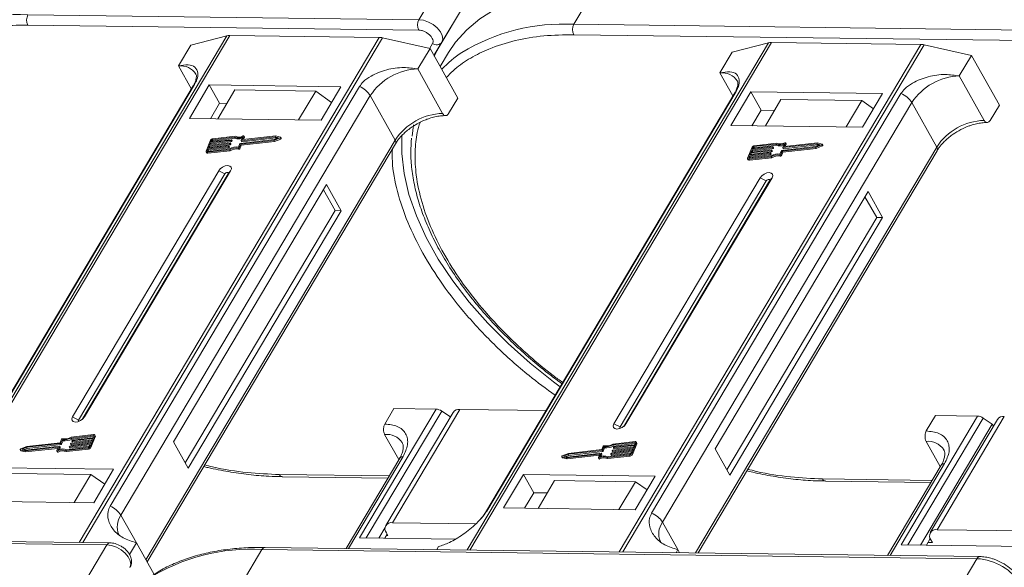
# Model space of a CAD drawing. Header units: millimetres. Extents: x -1177 to 904, y 240 to 1698.
# Tile 48 of 51: x 535 to 632, y 1412 to 1466. Entities that reach past the tile are written whole.
import ezdxf

# ---------------------------------------------------------------- set-up
doc = ezdxf.new("R2010")
doc.units = ezdxf.units.MM

msp = doc.modelspace()

# ---------------------------------------------------------------- linework, layer by layer
at = {"color": 7, "linetype": 'Continuous', "lineweight": 15}
for p, q in [((576.502, 1469.087), (574.392, 1465.538)), ((589.68, 1465.086), (591.791, 1468.635)), ((578.776, 1466.877), (576.39, 1462.865)), ((576.665, 1463.328), (578.776, 1466.877)), ((574.392, 1465.538), (535.859, 1466.034)), ((535.846, 1465.012), (574.378, 1464.516)), ((660.168, 1464.178), (589.68, 1465.086)), ((555.463, 1463.956), (525.907, 1414.262)), ((526.178, 1414.259), (555.756, 1463.989)), ((570.478, 1463.8), (540.9, 1414.069)), ((541.256, 1414.065), (570.812, 1463.759)), ((551.897, 1463.017), (555.463, 1463.956)), ((555.756, 1463.989), (570.478, 1463.8)), ((570.812, 1463.759), (575.491, 1462.713)), ((589.667, 1464.064), (660.155, 1463.157)), ((550.69, 1460.989), (551.897, 1463.017)), ((574.285, 1460.685), (575.491, 1462.713)), ((575.742, 1463.19), (575.463, 1462.72)), ((575.491, 1462.713), (578.23, 1457.824)), ((575.883, 1462.013), (576.665, 1463.328)), ((575.883, 1462.013), (576.39, 1462.865)), ((576.39, 1462.865), (575.911, 1461.964)), ((608.845, 1463.269), (579.138, 1413.321)), ((579.409, 1413.318), (609.138, 1463.302)), ((623.86, 1463.113), (594.131, 1413.128)), ((594.487, 1413.124), (624.194, 1463.072)), ((605.278, 1462.33), (608.845, 1463.269)), ((609.138, 1463.302), (623.86, 1463.113)), ((624.194, 1463.072), (628.873, 1462.026)), ((577.322, 1462.312), (576.495, 1460.921)), ((604.072, 1460.302), (605.278, 1462.33)), ((627.666, 1459.998), (628.873, 1462.026)), ((628.873, 1462.026), (631.612, 1457.137)), ((550.69, 1460.989), (551.965, 1458.714)), ((576.736, 1456.311), (574.285, 1460.685)), ((604.072, 1460.302), (605.347, 1458.027)), ((630.117, 1455.624), (627.666, 1459.998)), ((552.142, 1459.011), (527.565, 1417.689)), ((527.707, 1417.842), (552.284, 1459.164)), ((568.535, 1458.955), (543.958, 1417.633)), ((553.734, 1459.111), (551.774, 1455.815)), ((566.711, 1458.944), (553.734, 1459.111)), ((553.734, 1459.111), (554.743, 1457.309)), ((564.751, 1455.648), (566.711, 1458.944)), ((545.028, 1416.742), (569.605, 1458.063)), ((556.264, 1458.618), (554.576, 1455.779)), ((564.227, 1458.516), (556.264, 1458.618)), ((562.539, 1455.677), (564.227, 1458.516)), ((564.227, 1458.516), (565.787, 1457.391)), ((572.056, 1453.689), (569.605, 1458.063)), ((605.524, 1458.324), (580.947, 1417.002)), ((581.089, 1417.155), (605.666, 1458.477)), ((621.917, 1458.268), (597.34, 1416.946)), ((607.116, 1458.424), (605.156, 1455.128)), ((620.092, 1458.257), (607.116, 1458.424)), ((607.116, 1458.424), (608.125, 1456.622)), ((618.132, 1454.961), (620.092, 1458.257)), ((554.743, 1457.309), (553.839, 1455.789)), ((555.48, 1457.3), (554.743, 1457.309)), ((577.326, 1456.303), (578.23, 1457.824)), ((598.41, 1416.055), (622.987, 1457.376)), ((608.547, 1455.085), (610.085, 1457.67)), ((618.048, 1457.568), (610.085, 1457.67)), ((618.048, 1457.568), (616.51, 1454.982)), ((619.206, 1456.766), (618.048, 1457.568)), ((625.438, 1453.002), (622.987, 1457.376)), ((630.707, 1455.616), (631.612, 1457.137)), ((608.125, 1456.622), (607.22, 1455.102)), ((609.452, 1456.605), (608.125, 1456.622)), ((551.774, 1455.815), (564.751, 1455.648)), ((573.877, 1455.188), (573.72, 1454.061)), ((605.156, 1455.128), (618.132, 1454.961)), ((556.204, 1453.97), (554.04, 1453.725)), ((556.275, 1454.062), (554.076, 1453.813)), ((556.262, 1453.867), (556.204, 1453.97)), ((556.872, 1453.645), (557.012, 1453.987)), ((560.231, 1454.004), (556.891, 1453.626)), ((557.151, 1454.066), (557.019, 1453.746)), ((560.29, 1454.095), (557.038, 1453.727)), ((557.115, 1453.735), (557.208, 1453.963)), ((557.208, 1453.988), (557.151, 1454.091)), ((557.151, 1454.066), (557.208, 1453.963)), ((560.568, 1453.915), (560.231, 1454.004)), ((560.289, 1453.901), (560.231, 1454.004)), ((560.748, 1453.974), (560.29, 1454.095)), ((560.823, 1453.859), (560.765, 1453.962)), ((572.056, 1453.689), (547.479, 1412.367)), ((547.598, 1412.154), (572.087, 1453.327)), ((553.855, 1453.662), (553.419, 1452.601)), ((555.613, 1453.017), (553.603, 1452.79)), ((553.639, 1452.879), (555.649, 1453.106)), ((553.73, 1453.1), (553.639, 1452.879)), ((555.74, 1453.327), (553.73, 1453.1)), ((553.788, 1452.997), (553.73, 1453.1)), ((553.744, 1452.89), (553.788, 1452.997)), ((553.766, 1453.188), (555.776, 1453.415)), ((553.857, 1453.409), (553.766, 1453.188)), ((553.788, 1452.997), (555.798, 1453.224)), ((555.867, 1453.637), (553.857, 1453.409)), ((553.915, 1453.306), (553.857, 1453.409)), ((553.871, 1453.2), (553.915, 1453.306)), ((553.894, 1453.498), (555.903, 1453.725)), ((553.966, 1453.675), (553.894, 1453.498)), ((553.915, 1453.306), (555.925, 1453.534)), ((554.024, 1453.572), (553.966, 1453.675)), ((553.998, 1453.509), (554.024, 1453.572)), ((554.04, 1453.725), (554.098, 1453.622)), ((554.098, 1453.622), (556.262, 1453.867)), ((555.67, 1452.914), (555.613, 1453.017)), ((555.668, 1453.087), (555.65, 1453.043)), ((555.707, 1452.94), (555.65, 1453.043)), ((555.725, 1452.996), (555.668, 1453.099)), ((555.725, 1452.984), (555.668, 1453.087)), ((555.798, 1453.224), (555.74, 1453.327)), ((555.795, 1453.396), (555.777, 1453.352)), ((555.834, 1453.249), (555.777, 1453.352)), ((555.853, 1453.306), (555.795, 1453.409)), ((555.853, 1453.293), (555.795, 1453.396)), ((555.834, 1453.249), (555.853, 1453.293)), ((555.925, 1453.534), (555.867, 1453.637)), ((555.922, 1453.706), (555.904, 1453.662)), ((555.962, 1453.559), (555.904, 1453.662)), ((555.98, 1453.615), (555.922, 1453.718)), ((555.98, 1453.603), (555.922, 1453.706)), ((555.962, 1453.559), (555.98, 1453.603)), ((556.604, 1452.993), (556.745, 1453.335)), ((556.688, 1452.939), (556.828, 1453.281)), ((556.745, 1452.836), (556.886, 1453.178)), ((556.782, 1453.36), (560.122, 1453.738)), ((556.828, 1453.281), (560.108, 1453.652)), ((556.886, 1453.178), (556.828, 1453.281)), ((556.872, 1453.632), (556.93, 1453.529)), ((556.886, 1453.178), (560.166, 1453.549)), ((556.948, 1453.523), (556.891, 1453.626)), ((556.948, 1453.523), (560.289, 1453.901)), ((557.03, 1453.727), (557.019, 1453.746)), ((560.108, 1453.652), (560.715, 1453.893)), ((560.166, 1453.549), (560.108, 1453.652)), ((560.122, 1453.738), (560.568, 1453.915)), ((560.166, 1453.549), (560.773, 1453.79)), ((560.289, 1453.901), (560.435, 1453.862)), ((560.715, 1453.893), (560.773, 1453.79)), ((625.438, 1453.002), (601.665, 1413.032)), ((607.275, 1452.811), (609.285, 1453.038)), ((607.348, 1452.987), (607.275, 1452.811)), ((607.406, 1452.884), (607.348, 1452.987)), ((609.586, 1453.283), (607.422, 1453.038)), ((607.422, 1453.038), (607.479, 1452.935)), ((609.657, 1453.375), (607.458, 1453.126)), ((607.479, 1452.935), (609.644, 1453.18)), ((609.304, 1453.019), (609.286, 1452.975)), ((609.362, 1452.928), (609.304, 1453.031)), ((609.362, 1452.916), (609.304, 1453.019)), ((609.644, 1453.18), (609.586, 1453.283)), ((610.163, 1452.673), (613.504, 1453.051)), ((610.254, 1452.958), (610.394, 1453.299)), ((613.613, 1453.317), (610.272, 1452.939)), ((610.33, 1452.836), (613.671, 1453.214)), ((610.533, 1453.379), (610.401, 1453.059)), ((610.412, 1453.04), (610.401, 1453.059)), ((613.672, 1453.408), (610.42, 1453.04)), ((610.497, 1453.048), (610.59, 1453.276)), ((610.59, 1453.301), (610.533, 1453.403)), ((610.533, 1453.379), (610.59, 1453.276)), ((613.49, 1452.965), (614.097, 1453.206)), ((613.504, 1453.051), (613.95, 1453.228)), ((613.548, 1452.862), (614.154, 1453.103)), ((613.95, 1453.228), (613.613, 1453.317)), ((613.671, 1453.214), (613.613, 1453.317)), ((613.671, 1453.214), (613.817, 1453.175)), ((614.13, 1453.287), (613.672, 1453.408)), ((614.097, 1453.206), (614.154, 1453.103)), ((614.205, 1453.172), (614.147, 1453.275)), ((553.419, 1452.526), (553.477, 1452.423)), ((553.603, 1452.79), (553.53, 1452.613)), ((553.53, 1452.613), (553.551, 1452.575)), ((553.531, 1452.487), (555.73, 1452.736)), ((553.589, 1452.384), (553.531, 1452.487)), ((553.567, 1452.575), (555.732, 1452.82)), ((553.589, 1452.384), (555.788, 1452.633)), ((553.66, 1452.687), (553.603, 1452.79)), ((553.617, 1452.581), (553.66, 1452.687)), ((553.66, 1452.687), (555.67, 1452.914)), ((555.707, 1452.94), (555.725, 1452.984)), ((555.788, 1452.633), (555.73, 1452.736)), ((556.592, 1452.89), (556.65, 1452.787)), ((556.745, 1452.836), (556.688, 1452.939)), ((601.909, 1413.028), (625.469, 1452.64)), ((607.237, 1452.975), (606.801, 1451.914)), ((606.985, 1452.103), (606.912, 1451.926)), ((606.913, 1451.8), (609.112, 1452.048)), ((606.949, 1451.888), (609.114, 1452.133)), ((608.994, 1452.33), (606.985, 1452.103)), ((607.042, 1452), (606.985, 1452.103)), ((607.021, 1452.191), (609.031, 1452.419)), ((607.112, 1452.413), (607.021, 1452.191)), ((607.042, 1452), (609.052, 1452.227)), ((609.122, 1452.64), (607.112, 1452.413)), ((607.169, 1452.31), (607.112, 1452.413)), ((607.126, 1452.203), (607.169, 1452.31)), ((607.148, 1452.501), (609.158, 1452.728)), ((607.239, 1452.722), (607.148, 1452.501)), ((607.169, 1452.31), (609.179, 1452.537)), ((609.249, 1452.949), (607.239, 1452.722)), ((607.297, 1452.619), (607.239, 1452.722)), ((607.253, 1452.513), (607.297, 1452.619)), ((607.297, 1452.619), (609.307, 1452.846)), ((607.38, 1452.822), (607.406, 1452.884)), ((609.052, 1452.227), (608.994, 1452.33)), ((609.049, 1452.4), (609.031, 1452.356)), ((609.089, 1452.253), (609.031, 1452.356)), ((609.107, 1452.297), (609.049, 1452.4)), ((609.107, 1452.309), (609.05, 1452.412)), ((609.089, 1452.253), (609.107, 1452.297)), ((609.17, 1451.946), (609.112, 1452.048)), ((609.179, 1452.537), (609.122, 1452.64)), ((609.177, 1452.709), (609.159, 1452.665)), ((609.216, 1452.562), (609.159, 1452.665)), ((609.234, 1452.619), (609.177, 1452.722)), ((609.234, 1452.606), (609.177, 1452.709)), ((609.216, 1452.562), (609.234, 1452.606)), ((609.307, 1452.846), (609.249, 1452.949)), ((609.343, 1452.872), (609.286, 1452.975)), ((609.343, 1452.872), (609.362, 1452.916)), ((609.974, 1452.203), (610.031, 1452.1)), ((609.986, 1452.306), (610.127, 1452.648)), ((610.07, 1452.252), (610.21, 1452.594)), ((610.127, 1452.149), (610.07, 1452.252)), ((610.127, 1452.149), (610.268, 1452.491)), ((610.21, 1452.594), (613.49, 1452.965)), ((610.268, 1452.491), (610.21, 1452.594)), ((610.254, 1452.945), (610.311, 1452.842)), ((610.268, 1452.491), (613.548, 1452.862)), ((610.33, 1452.836), (610.272, 1452.939)), ((613.548, 1452.862), (613.49, 1452.965)), ((606.801, 1451.839), (606.858, 1451.736)), ((606.912, 1451.926), (606.933, 1451.888)), ((606.97, 1451.697), (606.913, 1451.8)), ((606.97, 1451.697), (609.17, 1451.946)), ((606.999, 1451.894), (607.042, 1452)), ((554.657, 1450.669), (540.242, 1426.434)), ((555.252, 1450.355), (540.837, 1426.119)), ((541.214, 1426.183), (555.588, 1450.351)), ((541.422, 1426.418), (555.836, 1450.654)), ((554.657, 1450.669), (555.252, 1450.355)), ((555.836, 1450.654), (555.588, 1450.351)), ((565.288, 1449.306), (550.21, 1423.955)), ((566.73, 1446.733), (565.288, 1449.306)), ((608.039, 1449.982), (593.624, 1425.746)), ((608.633, 1449.668), (594.219, 1425.432)), ((594.595, 1425.496), (608.969, 1449.664)), ((594.804, 1425.731), (609.218, 1449.967)), ((608.039, 1449.982), (608.633, 1449.668)), ((609.218, 1449.967), (608.969, 1449.664)), ((566.14, 1446.74), (564.986, 1448.799)), ((618.67, 1448.619), (603.592, 1423.268)), ((620.111, 1446.046), (618.67, 1448.619)), ((619.522, 1446.053), (618.368, 1448.112)), ((551.363, 1421.896), (566.14, 1446.74)), ((551.652, 1421.382), (566.73, 1446.733)), ((566.73, 1446.733), (566.14, 1446.74)), ((604.745, 1421.209), (619.522, 1446.053)), ((605.033, 1420.694), (620.111, 1446.046)), ((620.111, 1446.046), (619.522, 1446.053)), ((576.085, 1427.193), (568.546, 1414.518)), ((569.211, 1414.51), (576.642, 1427.002)), ((571.032, 1425.726), (571.937, 1427.247)), ((577.76, 1426.873), (571.126, 1415.719)), ((571.791, 1416.009), (578.426, 1427.163)), ((571.937, 1427.247), (576.085, 1427.193)), ((577.497, 1426.431), (576.642, 1427.002)), ((586.925, 1427.054), (578.426, 1427.163)), ((540.837, 1426.119), (540.242, 1426.434)), ((541.422, 1426.418), (541.269, 1426.232)), ((629.467, 1426.506), (621.928, 1413.831)), ((622.593, 1413.823), (630.023, 1426.315)), ((624.414, 1425.039), (625.319, 1426.56)), ((631.437, 1426.182), (624.803, 1415.028)), ((625.319, 1426.56), (629.467, 1426.506)), ((625.468, 1415.318), (632.102, 1426.472)), ((630.913, 1425.721), (630.023, 1426.315)), ((594.219, 1425.432), (593.624, 1425.746)), ((594.804, 1425.731), (594.65, 1425.544)), ((630.913, 1425.721), (623.826, 1413.807)), ((631.034, 1425.504), (630.913, 1425.721)), ((539.03, 1423.887), (535.75, 1423.516)), ((539.171, 1424.229), (539.03, 1423.887)), ((539.254, 1424.175), (539.114, 1423.833)), ((539.172, 1423.73), (539.312, 1424.072)), ((539.312, 1424.072), (539.254, 1424.175)), ((542.092, 1423.98), (540.082, 1423.753)), ((540.119, 1423.841), (542.129, 1424.068)), ((542.291, 1424.593), (540.127, 1424.348)), ((540.185, 1424.245), (540.127, 1424.348)), ((542.328, 1424.681), (540.129, 1424.433)), ((540.185, 1424.245), (542.3, 1424.484)), ((540.191, 1424.081), (540.209, 1424.125)), ((540.191, 1424.069), (540.249, 1423.966)), ((542.22, 1424.29), (540.21, 1424.062)), ((540.267, 1423.959), (540.21, 1424.062)), ((540.246, 1424.151), (542.256, 1424.378)), ((540.267, 1423.959), (542.172, 1424.175)), ((542.001, 1423.759), (542.092, 1423.98)), ((542.003, 1423.506), (542.439, 1424.567)), ((542.061, 1423.403), (542.497, 1424.465)), ((542.129, 1424.068), (542.22, 1424.29)), ((542.256, 1424.378), (542.329, 1424.555)), ((542.322, 1424.538), (542.291, 1424.593)), ((542.439, 1424.567), (542.497, 1424.465)), ((542.497, 1424.539), (542.44, 1424.642)), ((550.21, 1423.955), (551.652, 1421.382)), ((571.019, 1424.704), (572.413, 1422.216)), ((595.673, 1423.906), (593.509, 1423.661)), ((595.709, 1423.994), (593.51, 1423.746)), ((595.385, 1422.819), (595.821, 1423.88)), ((595.704, 1423.851), (595.673, 1423.906)), ((595.879, 1423.852), (595.821, 1423.955)), ((595.821, 1423.88), (595.879, 1423.777)), ((624.401, 1424.017), (625.795, 1421.529)), ((535.093, 1423.206), (535.151, 1423.103)), ((535.11, 1423.194), (535.569, 1423.074)), ((535.168, 1423.091), (535.11, 1423.194)), ((535.75, 1423.516), (535.144, 1423.275)), ((535.168, 1423.091), (535.626, 1422.971)), ((535.737, 1423.43), (535.291, 1423.253)), ((535.291, 1423.253), (535.627, 1423.165)), ((535.481, 1423.203), (535.794, 1423.327)), ((535.569, 1423.074), (538.821, 1423.441)), ((535.626, 1422.971), (535.569, 1423.074)), ((535.626, 1422.971), (538.801, 1423.33)), ((535.627, 1423.165), (538.968, 1423.542)), ((539.077, 1423.808), (535.737, 1423.43)), ((535.794, 1423.327), (535.737, 1423.43)), ((535.794, 1423.327), (539.135, 1423.705)), ((538.708, 1423.102), (538.839, 1423.422)), ((538.708, 1423.078), (538.766, 1422.975)), ((538.829, 1422.969), (538.771, 1423.071)), ((538.836, 1423.414), (538.821, 1423.441)), ((538.987, 1423.523), (538.846, 1423.182)), ((538.961, 1423.219), (539.044, 1423.42)), ((539.044, 1423.433), (538.987, 1423.536)), ((538.987, 1423.523), (539.044, 1423.42)), ((539.135, 1423.705), (539.077, 1423.808)), ((539.172, 1423.73), (539.114, 1423.833)), ((539.583, 1423.106), (541.782, 1423.355)), ((539.583, 1423.106), (539.641, 1423.003)), ((539.641, 1423.003), (541.84, 1423.252)), ((539.654, 1423.198), (541.819, 1423.443)), ((539.937, 1423.462), (539.955, 1423.506)), ((539.937, 1423.45), (539.994, 1423.347)), ((541.965, 1423.67), (539.955, 1423.443)), ((540.013, 1423.34), (539.955, 1423.443)), ((539.992, 1423.532), (542.001, 1423.759)), ((540.013, 1423.34), (541.918, 1423.556)), ((540.064, 1423.772), (540.082, 1423.816)), ((540.064, 1423.759), (540.121, 1423.656)), ((540.14, 1423.65), (540.082, 1423.753)), ((540.14, 1423.65), (542.045, 1423.865)), ((541.782, 1423.355), (541.84, 1423.252)), ((541.892, 1423.494), (541.965, 1423.67)), ((542.061, 1423.403), (542.003, 1423.506)), ((592.459, 1423.121), (589.118, 1422.743)), ((592.412, 1423.2), (589.132, 1422.829)), ((589.176, 1422.64), (592.517, 1423.018)), ((592.553, 1423.542), (592.412, 1423.2)), ((592.517, 1423.018), (592.459, 1423.121)), ((592.636, 1423.488), (592.496, 1423.146)), ((592.553, 1423.043), (592.496, 1423.146)), ((592.553, 1423.043), (592.694, 1423.385)), ((592.694, 1423.385), (592.636, 1423.488)), ((595.347, 1422.983), (593.337, 1422.756)), ((593.373, 1422.845), (595.383, 1423.072)), ((593.446, 1423.085), (593.464, 1423.129)), ((593.446, 1423.072), (593.503, 1422.969)), ((595.474, 1423.293), (593.464, 1423.066)), ((593.522, 1422.963), (593.464, 1423.066)), ((593.501, 1423.154), (595.51, 1423.381)), ((593.566, 1423.558), (593.509, 1423.661)), ((593.522, 1422.963), (595.427, 1423.178)), ((593.566, 1423.558), (595.681, 1423.797)), ((593.573, 1423.394), (593.591, 1423.438)), ((593.573, 1423.382), (593.63, 1423.279)), ((595.601, 1423.603), (593.591, 1423.375)), ((593.649, 1423.272), (593.591, 1423.375)), ((593.628, 1423.464), (595.638, 1423.691)), ((593.649, 1423.272), (595.554, 1423.488)), ((595.274, 1422.807), (595.347, 1422.983)), ((595.383, 1423.072), (595.474, 1423.293)), ((595.443, 1422.716), (595.879, 1423.777)), ((595.51, 1423.381), (595.601, 1423.603)), ((595.638, 1423.691), (595.71, 1423.868)), ((603.592, 1423.268), (605.033, 1420.694)), ((572.502, 1422.364), (567.215, 1413.475)), ((567.459, 1413.472), (572.834, 1422.51)), ((588.475, 1422.519), (588.533, 1422.416)), ((588.492, 1422.507), (588.95, 1422.386)), ((588.55, 1422.404), (588.492, 1422.507)), ((589.132, 1422.829), (588.526, 1422.588)), ((588.55, 1422.404), (589.008, 1422.284)), ((589.118, 1422.743), (588.672, 1422.566)), ((588.672, 1422.566), (589.009, 1422.477)), ((588.863, 1422.516), (589.176, 1422.64)), ((588.95, 1422.386), (592.203, 1422.754)), ((589.008, 1422.284), (588.95, 1422.386)), ((589.008, 1422.284), (592.183, 1422.643)), ((589.009, 1422.477), (592.35, 1422.855)), ((589.176, 1422.64), (589.118, 1422.743)), ((592.09, 1422.415), (592.221, 1422.735)), ((592.09, 1422.39), (592.147, 1422.288)), ((592.21, 1422.281), (592.153, 1422.384)), ((592.218, 1422.727), (592.203, 1422.754)), ((592.368, 1422.836), (592.228, 1422.494)), ((592.343, 1422.532), (592.426, 1422.733)), ((592.368, 1422.836), (592.426, 1422.733)), ((592.426, 1422.746), (592.369, 1422.849)), ((592.965, 1422.419), (595.164, 1422.668)), ((592.965, 1422.419), (593.023, 1422.316)), ((593.023, 1422.316), (595.222, 1422.565)), ((593.036, 1422.511), (595.201, 1422.756)), ((593.318, 1422.775), (593.336, 1422.819)), ((593.318, 1422.763), (593.376, 1422.66)), ((593.395, 1422.653), (593.337, 1422.756)), ((593.395, 1422.653), (595.3, 1422.869)), ((595.164, 1422.668), (595.222, 1422.565)), ((595.443, 1422.716), (595.385, 1422.819)), ((544.305, 1421.272), (531.328, 1421.439)), ((542.345, 1417.977), (544.305, 1421.272)), ((625.884, 1421.677), (620.596, 1412.788)), ((620.841, 1412.785), (626.216, 1421.823)), ((534.093, 1420.842), (542.056, 1420.739)), ((540.428, 1418.002), (542.056, 1420.739)), ((542.056, 1420.739), (543.424, 1419.792)), ((571.459, 1420.61), (560.644, 1420.75)), ((560.937, 1420.534), (571.334, 1420.4)), ((584.71, 1420.752), (582.75, 1417.457)), ((597.687, 1420.585), (584.71, 1420.752)), ((585.719, 1418.951), (584.71, 1420.752)), ((586.142, 1417.413), (587.77, 1420.151)), ((595.733, 1420.048), (587.77, 1420.151)), ((595.733, 1420.048), (594.105, 1417.311)), ((595.727, 1417.29), (597.687, 1420.585)), ((596.89, 1419.247), (595.733, 1420.048)), ((624.991, 1420.177), (614.177, 1420.316)), ((614.469, 1420.101), (624.866, 1419.967)), ((529.368, 1418.144), (542.345, 1417.977)), ((585.719, 1418.951), (584.815, 1417.43)), ((587.046, 1418.934), (585.719, 1418.951)), ((582.75, 1417.457), (595.727, 1417.29)), ((545.028, 1416.742), (546.541, 1414.04)), ((571.061, 1415.53), (570.445, 1414.494)), ((580.024, 1415.903), (571.791, 1416.009)), ((598.41, 1416.055), (599.923, 1413.353)), ((625.468, 1415.318), (636.085, 1415.182)), ((505.101, 1414.318), (543.633, 1413.822)), ((543.931, 1414.03), (505.398, 1414.526)), ((568.546, 1414.518), (577.965, 1414.397)), ((571.261, 1414.866), (571.034, 1414.486)), ((571.333, 1414.738), (571.185, 1414.74)), ((571.188, 1414.995), (571.333, 1414.738)), ((624.799, 1414.442), (624.416, 1413.799)), ((625.009, 1414.047), (624.865, 1414.304)), ((543.633, 1413.822), (541.522, 1410.273)), ((546.541, 1414.04), (545.857, 1412.889)), ((546.541, 1414.04), (548.293, 1410.913)), ((556.961, 1410.073), (558.922, 1413.37)), ((558.922, 1413.37), (629.409, 1412.463)), ((629.707, 1412.671), (559.219, 1413.578)), ((576.153, 1413.36), (576.329, 1413.657)), ((599.923, 1413.353), (599.747, 1413.056)), ((599.923, 1413.353), (600.092, 1413.052)), ((621.928, 1413.831), (637.227, 1413.634)), ((624.567, 1414.053), (625.009, 1414.047)), ((629.409, 1412.463), (624.283, 1403.844))]:
    msp.add_line(p, q, dxfattribs=at)
at = {"color": 7, "linetype": 'Continuous', "lineweight": 15, "flags": 128}
for points in [[(591.791, 1468.635), (589.542, 1468.574), (587.411, 1468.334), (585.417, 1467.916), (583.575, 1467.323), (581.9, 1466.561), (580.406, 1465.635), (579.105, 1464.553), (578.007, 1463.323), (577.322, 1462.312)], [(576.665, 1463.328), (576.753, 1463.628), (576.699, 1463.981), (576.509, 1464.358), (576.199, 1464.726), (575.795, 1465.053), (575.332, 1465.31), (574.851, 1465.477), (574.392, 1465.538)], [(552.142, 1459.011), (552.201, 1459.09), (552.284, 1459.164)], [(605.524, 1458.324), (605.582, 1458.403), (605.666, 1458.477)], [(557.088, 1454.097), (557.102, 1454.102), (557.117, 1454.104), (557.13, 1454.103), (557.14, 1454.1), (557.148, 1454.094), (557.153, 1454.086), (557.154, 1454.077), (557.151, 1454.066)], [(560.748, 1453.974), (560.759, 1453.969), (560.766, 1453.961), (560.768, 1453.95), (560.765, 1453.938), (560.758, 1453.924), (560.746, 1453.912), (560.731, 1453.901), (560.715, 1453.893)], [(588.321, 1429.4), (587.661, 1429.888), (585.351, 1431.724), (583.185, 1433.653), (581.181, 1435.659), (579.357, 1437.725), (577.728, 1439.834), (576.309, 1441.967), (575.11, 1444.107), (574.142, 1446.234), (573.415, 1448.331), (572.933, 1450.38), (572.701, 1452.364), (572.715, 1454.198)], [(555.649, 1453.106), (555.654, 1453.106), (555.659, 1453.105), (555.663, 1453.104), (555.666, 1453.102), (555.668, 1453.099), (555.669, 1453.095), (555.669, 1453.091), (555.668, 1453.087)], [(555.776, 1453.415), (555.782, 1453.416), (555.786, 1453.415), (555.79, 1453.413), (555.793, 1453.411), (555.795, 1453.408), (555.796, 1453.405), (555.796, 1453.401), (555.795, 1453.396)], [(555.903, 1453.725), (555.909, 1453.725), (555.913, 1453.724), (555.917, 1453.723), (555.92, 1453.721), (555.923, 1453.718), (555.923, 1453.714), (555.923, 1453.71), (555.922, 1453.706)], [(556.891, 1453.626), (556.885, 1453.626), (556.881, 1453.626), (556.877, 1453.628), (556.874, 1453.63), (556.872, 1453.633), (556.871, 1453.637), (556.871, 1453.64), (556.872, 1453.645)], [(557.019, 1453.746), (557.018, 1453.741), (557.018, 1453.737), (557.019, 1453.734), (557.021, 1453.731), (557.024, 1453.729), (557.028, 1453.727), (557.033, 1453.727), (557.038, 1453.727)], [(560.773, 1453.79), (560.789, 1453.798), (560.804, 1453.809), (560.815, 1453.822), (560.823, 1453.835), (560.826, 1453.847), (560.824, 1453.858), (560.823, 1453.859)], [(609.285, 1453.038), (609.291, 1453.038), (609.295, 1453.037), (609.299, 1453.036), (609.302, 1453.034), (609.304, 1453.031), (609.305, 1453.027), (609.305, 1453.023), (609.304, 1453.019)], [(610.401, 1453.059), (610.4, 1453.054), (610.4, 1453.05), (610.401, 1453.047), (610.403, 1453.044), (610.406, 1453.042), (610.41, 1453.04), (610.414, 1453.039), (610.42, 1453.04)], [(610.47, 1453.41), (610.484, 1453.415), (610.498, 1453.417), (610.511, 1453.416), (610.522, 1453.413), (610.53, 1453.407), (610.534, 1453.399), (610.535, 1453.389), (610.533, 1453.379)], [(614.13, 1453.287), (614.141, 1453.282), (614.148, 1453.274), (614.15, 1453.263), (614.147, 1453.25), (614.14, 1453.237), (614.128, 1453.225), (614.113, 1453.214), (614.097, 1453.206)], [(614.154, 1453.103), (614.171, 1453.111), (614.186, 1453.122), (614.197, 1453.134), (614.205, 1453.147), (614.208, 1453.16), (614.206, 1453.171), (614.205, 1453.172)], [(553.531, 1452.487), (553.5, 1452.486), (553.471, 1452.49), (553.448, 1452.499), (553.429, 1452.512), (553.417, 1452.53), (553.411, 1452.551), (553.412, 1452.575), (553.419, 1452.601)], [(553.53, 1452.613), (553.528, 1452.605), (553.527, 1452.597), (553.529, 1452.59), (553.533, 1452.584), (553.54, 1452.579), (553.548, 1452.576), (553.557, 1452.575), (553.567, 1452.575)], [(609.031, 1452.419), (609.036, 1452.419), (609.041, 1452.418), (609.045, 1452.417), (609.048, 1452.415), (609.05, 1452.412), (609.051, 1452.408), (609.051, 1452.404), (609.049, 1452.4)], [(609.158, 1452.728), (609.163, 1452.729), (609.168, 1452.728), (609.172, 1452.726), (609.175, 1452.724), (609.177, 1452.721), (609.178, 1452.718), (609.178, 1452.714), (609.177, 1452.709)], [(610.272, 1452.939), (610.267, 1452.938), (610.262, 1452.939), (610.259, 1452.941), (610.255, 1452.943), (610.253, 1452.946), (610.252, 1452.949), (610.253, 1452.953), (610.254, 1452.958)], [(555.836, 1450.654), (555.907, 1450.849), (555.877, 1451.015), (555.751, 1451.127), (555.548, 1451.169), (555.299, 1451.133), (555.043, 1451.026), (554.817, 1450.863), (554.657, 1450.669)], [(606.913, 1451.8), (606.881, 1451.799), (606.853, 1451.803), (606.83, 1451.812), (606.811, 1451.825), (606.799, 1451.843), (606.793, 1451.864), (606.794, 1451.888), (606.801, 1451.914)], [(606.912, 1451.926), (606.909, 1451.918), (606.909, 1451.91), (606.911, 1451.903), (606.915, 1451.897), (606.921, 1451.892), (606.929, 1451.889), (606.939, 1451.888), (606.949, 1451.888)], [(555.588, 1450.351), (555.608, 1450.406), (555.599, 1450.454), (555.563, 1450.486), (555.506, 1450.497), (555.435, 1450.487), (555.362, 1450.457), (555.297, 1450.41), (555.252, 1450.355)], [(609.218, 1449.967), (609.289, 1450.162), (609.259, 1450.328), (609.133, 1450.44), (608.93, 1450.482), (608.681, 1450.446), (608.425, 1450.339), (608.199, 1450.176), (608.039, 1449.982)], [(608.969, 1449.664), (608.99, 1449.719), (608.981, 1449.767), (608.945, 1449.799), (608.887, 1449.81), (608.816, 1449.8), (608.743, 1449.77), (608.679, 1449.723), (608.633, 1449.668)], [(540.242, 1426.434), (540.172, 1426.239), (540.202, 1426.073), (540.328, 1425.96), (540.53, 1425.919), (540.779, 1425.955), (541.036, 1426.062), (541.262, 1426.225), (541.422, 1426.418)], [(540.837, 1426.119), (540.817, 1426.064), (540.825, 1426.017), (540.861, 1425.985), (540.865, 1425.983)], [(593.624, 1425.746), (593.553, 1425.552), (593.583, 1425.386), (593.709, 1425.273), (593.912, 1425.232), (594.161, 1425.268), (594.418, 1425.375), (594.643, 1425.538), (594.804, 1425.731)], [(594.219, 1425.432), (594.199, 1425.377), (594.207, 1425.329), (594.243, 1425.297), (594.247, 1425.296)], [(540.21, 1424.062), (540.204, 1424.062), (540.2, 1424.063), (540.196, 1424.064), (540.193, 1424.067), (540.191, 1424.069), (540.19, 1424.073), (540.19, 1424.077), (540.191, 1424.081)], [(542.329, 1424.555), (542.331, 1424.563), (542.331, 1424.571), (542.329, 1424.578), (542.325, 1424.584), (542.319, 1424.589), (542.311, 1424.592), (542.302, 1424.593), (542.291, 1424.593)], [(542.328, 1424.681), (542.359, 1424.682), (542.387, 1424.678), (542.411, 1424.669), (542.429, 1424.656), (542.442, 1424.638), (542.448, 1424.617), (542.447, 1424.593), (542.439, 1424.567)], [(595.71, 1423.868), (595.713, 1423.876), (595.713, 1423.884), (595.711, 1423.891), (595.707, 1423.897), (595.701, 1423.902), (595.693, 1423.905), (595.684, 1423.906), (595.673, 1423.906)], [(595.709, 1423.994), (595.741, 1423.995), (595.769, 1423.991), (595.793, 1423.982), (595.811, 1423.969), (595.824, 1423.951), (595.829, 1423.93), (595.829, 1423.906), (595.821, 1423.88)], [(535.11, 1423.194), (535.099, 1423.199), (535.092, 1423.207), (535.09, 1423.218), (535.093, 1423.231), (535.101, 1423.244), (535.113, 1423.256), (535.127, 1423.267), (535.144, 1423.275)], [(535.151, 1423.103), (535.157, 1423.096), (535.168, 1423.091)], [(538.771, 1423.071), (538.756, 1423.066), (538.742, 1423.064), (538.729, 1423.065), (538.718, 1423.068), (538.711, 1423.074), (538.706, 1423.082), (538.705, 1423.092), (538.708, 1423.102)], [(538.766, 1422.975), (538.768, 1422.971), (538.776, 1422.965), (538.787, 1422.962), (538.8, 1422.961), (538.814, 1422.964), (538.829, 1422.969)], [(538.839, 1423.422), (538.841, 1423.427), (538.841, 1423.431), (538.84, 1423.434), (538.838, 1423.437), (538.835, 1423.439), (538.831, 1423.441), (538.826, 1423.442), (538.821, 1423.441)], [(538.968, 1423.542), (538.973, 1423.543), (538.978, 1423.542), (538.982, 1423.54), (538.985, 1423.538), (538.987, 1423.535), (538.988, 1423.532), (538.988, 1423.528), (538.987, 1423.523)], [(539.955, 1423.443), (539.95, 1423.443), (539.945, 1423.444), (539.941, 1423.445), (539.938, 1423.447), (539.936, 1423.45), (539.935, 1423.454), (539.935, 1423.458), (539.937, 1423.462)], [(540.082, 1423.753), (540.077, 1423.753), (540.072, 1423.753), (540.069, 1423.755), (540.065, 1423.757), (540.063, 1423.76), (540.062, 1423.763), (540.063, 1423.767), (540.064, 1423.772)], [(593.464, 1423.066), (593.459, 1423.065), (593.454, 1423.066), (593.45, 1423.068), (593.447, 1423.07), (593.445, 1423.073), (593.444, 1423.076), (593.444, 1423.08), (593.446, 1423.085)], [(593.591, 1423.375), (593.586, 1423.375), (593.581, 1423.376), (593.578, 1423.377), (593.574, 1423.379), (593.572, 1423.382), (593.571, 1423.386), (593.572, 1423.39), (593.573, 1423.394)], [(588.492, 1422.507), (588.481, 1422.512), (588.474, 1422.52), (588.472, 1422.531), (588.475, 1422.544), (588.483, 1422.557), (588.494, 1422.569), (588.509, 1422.58), (588.526, 1422.588)], [(588.533, 1422.416), (588.539, 1422.409), (588.55, 1422.404)], [(592.153, 1422.384), (592.138, 1422.379), (592.124, 1422.377), (592.111, 1422.378), (592.1, 1422.381), (592.092, 1422.387), (592.088, 1422.395), (592.087, 1422.404), (592.09, 1422.415)], [(592.147, 1422.288), (592.15, 1422.284), (592.158, 1422.278), (592.169, 1422.275), (592.181, 1422.274), (592.196, 1422.276), (592.21, 1422.281)], [(592.221, 1422.735), (592.222, 1422.74), (592.223, 1422.744), (592.222, 1422.747), (592.22, 1422.75), (592.216, 1422.752), (592.213, 1422.754), (592.208, 1422.754), (592.203, 1422.754)], [(592.35, 1422.855), (592.355, 1422.855), (592.36, 1422.855), (592.364, 1422.853), (592.367, 1422.851), (592.369, 1422.848), (592.37, 1422.845), (592.37, 1422.841), (592.368, 1422.836)], [(593.337, 1422.756), (593.332, 1422.756), (593.327, 1422.757), (593.323, 1422.758), (593.32, 1422.76), (593.318, 1422.763), (593.317, 1422.767), (593.317, 1422.771), (593.318, 1422.775)], [(560.937, 1420.534), (560.937, 1420.534), (560.928, 1420.534)], [(614.469, 1420.101), (614.469, 1420.101), (614.46, 1420.101)], [(580.945, 1416.999), (581.006, 1417.081), (581.089, 1417.155)], [(543.633, 1413.822), (544.092, 1413.761), (544.574, 1413.595), (545.036, 1413.337), (545.44, 1413.011), (545.751, 1412.643), (545.941, 1412.266), (545.994, 1411.912), (545.906, 1411.612)], [(559.219, 1413.578), (559.219, 1413.578), (559.229, 1413.578)]]:
    msp.add_lwpolyline(points, dxfattribs=at)
at = {"color": 7, "linetype": 'Continuous', "lineweight": 15}
for centre, radius, start, end in [((534.802, 1446.545), 19.517, 86.89523, 121.269), ((536.839, 1465.51), 1.11, 151.86538, 206.65442), ((575.371, 1465.014), 1.11, 151.86538, 206.65442), ((588.636, 1445.81), 19.304, 86.8991, 121.2164), ((590.659, 1464.562), 1.11, 151.86538, 206.65442), ((555.732, 1462.891), 1.098, 88.72031, 104.14409), ((570.446, 1462.162), 1.638, 77.08998, 88.8989), ((576.133, 1463.73), 0.666, 234.0762, 322.90297), ((609.113, 1462.204), 1.098, 88.72031, 104.14409), ((623.828, 1461.475), 1.638, 77.08998, 88.8989), ((585.159, 1452.521), 11.773, 123.67115, 136.31445), ((550.897, 1459.183), 1.817, 33.1952, 96.53301), ((574.475, 1454.858), 5.83, 91.86957, 146.65022), ((604.279, 1458.496), 1.817, 33.1952, 96.53301), ((627.857, 1454.171), 5.83, 91.86957, 146.65022), ((567.726, 1456.895), 2.213, 31.86898, 68.55124), ((621.107, 1456.208), 2.213, 31.86898, 68.55124), ((576.926, 1450.484), 5.83, 91.86957, 146.65022), ((630.308, 1449.797), 5.83, 91.86957, 146.65022), ((556.588, 1454.938), 1.042, 248.35959, 294.01857), ((556.645, 1454.93), 0.943, 246.89164, 297.97103), ((557.184, 1453.975), 0.0276, 333.09852, 26.5741), ((554.109, 1453.529), 0.287, 96.59253, 152.29321), ((554.051, 1453.63), 0.0955, 96.59253, 152.29321), ((554.109, 1453.527), 0.0955, 96.59253, 152.29321), ((555.607, 1453.065), 0.0478, 276.59253, 332.29321), ((555.713, 1452.99), 0.0138, 333.02121, 26.65141), ((556.421, 1451.631), 1.375, 82.36132, 120.10827), ((555.734, 1453.374), 0.0478, 276.59253, 332.29321), ((555.792, 1453.271), 0.0478, 276.59253, 332.29321), ((555.84, 1453.3), 0.0138, 333.02121, 26.65141), ((555.862, 1453.684), 0.0478, 276.59253, 332.29321), ((555.919, 1453.581), 0.0478, 276.59253, 332.29321), ((555.968, 1453.609), 0.0138, 333.02121, 26.65141), ((556.636, 1454.785), 0.991, 247.84687, 288.77105), ((556.787, 1453.313), 0.0478, 96.59253, 152.29321), ((556.944, 1453.541), 0.0183, 217.91724, 283.38081), ((571.777, 1453.483), 0.346, 333.31625, 36.51573), ((607.491, 1452.842), 0.287, 96.59253, 152.29321), ((607.433, 1452.943), 0.0955, 96.59253, 152.29321), ((609.97, 1454.251), 1.042, 248.35959, 294.01857), ((610.018, 1454.098), 0.991, 247.84687, 288.77105), ((610.027, 1454.243), 0.943, 246.89164, 297.97103), ((610.566, 1453.288), 0.0276, 333.09852, 26.5741), ((625.159, 1452.795), 0.346, 333.31625, 36.51573), ((553.563, 1452.491), 0.11, 217.91724, 283.38081), ((555.665, 1452.962), 0.0478, 276.59253, 332.29321), ((556.352, 1451.749), 1.167, 78.13867, 122.23452), ((556.41, 1451.646), 1.167, 78.13867, 122.23452), ((556.607, 1452.979), 0.0903, 260.49805, 333.59787), ((556.665, 1452.876), 0.0903, 260.49805, 333.59787), ((607.49, 1452.84), 0.0955, 96.59253, 152.29321), ((608.989, 1452.378), 0.0478, 276.59253, 332.29321), ((609.047, 1452.275), 0.0478, 276.59253, 332.29321), ((609.095, 1452.303), 0.0138, 333.02121, 26.65141), ((609.734, 1451.062), 1.167, 78.13867, 122.23452), ((609.803, 1450.944), 1.375, 82.36132, 120.10827), ((609.116, 1452.687), 0.0478, 276.59253, 332.29321), ((609.792, 1450.959), 1.167, 78.13867, 122.23452), ((609.174, 1452.584), 0.0478, 276.59253, 332.29321), ((609.222, 1452.613), 0.0138, 333.02121, 26.65141), ((609.243, 1452.997), 0.0478, 276.59253, 332.29321), ((609.301, 1452.894), 0.0478, 276.59253, 332.29321), ((609.349, 1452.922), 0.0138, 333.02121, 26.65141), ((609.989, 1452.292), 0.0903, 260.49805, 333.59787), ((610.046, 1452.189), 0.0903, 260.49805, 333.59787), ((610.169, 1452.626), 0.0478, 96.59253, 152.29321), ((610.326, 1452.854), 0.0183, 217.91724, 283.38081), ((606.945, 1451.804), 0.11, 217.91724, 283.38081), ((576.029, 1426.125), 1.07, 55.09609, 87.03844), ((578.345, 1426.441), 0.727, 83.64232, 143.56702), ((629.411, 1425.438), 1.07, 55.09609, 87.03844), ((632.022, 1425.75), 0.727, 83.64232, 143.56702), ((539.252, 1424.189), 0.0903, 80.49805, 153.59787), ((539.437, 1425.537), 1.375, 262.36132, 300.10827), ((539.506, 1425.419), 1.167, 258.13867, 302.23452), ((539.495, 1425.435), 1.375, 262.36132, 300.10827), ((540.251, 1424.103), 0.0478, 96.59253, 152.29321), ((540.263, 1423.977), 0.0183, 217.91724, 283.38081), ((542.424, 1424.502), 0.0826, 333.02121, 26.65141), ((571.181, 1422.801), 1.91, 35.13686, 94.86934), ((624.563, 1422.114), 1.91, 35.13686, 94.86934), ((539.213, 1422.238), 0.943, 66.89164, 117.97103), ((539.271, 1422.136), 0.943, 66.89164, 117.97103), ((539.27, 1422.23), 1.042, 68.35959, 114.01857), ((539.032, 1423.427), 0.0138, 333.02121, 26.65141), ((539.072, 1423.855), 0.0478, 276.59253, 332.29321), ((539.129, 1423.752), 0.0478, 276.59253, 332.29321), ((539.997, 1423.484), 0.0478, 96.59253, 152.29321), ((540.009, 1423.358), 0.0183, 217.91724, 283.38081), ((540.124, 1423.794), 0.0478, 96.59253, 152.29321), ((540.136, 1423.668), 0.0183, 217.91724, 283.38081), ((541.75, 1423.639), 0.287, 276.59253, 332.29321), ((541.808, 1423.538), 0.0955, 276.59253, 332.29321), ((541.807, 1423.536), 0.287, 276.59253, 332.29321), ((592.453, 1423.168), 0.0478, 276.59253, 332.29321), ((592.511, 1423.065), 0.0478, 276.59253, 332.29321), ((592.634, 1423.502), 0.0903, 80.49805, 153.59787), ((592.819, 1424.85), 1.375, 262.36132, 300.10827), ((592.888, 1424.732), 1.167, 258.13867, 302.23452), ((592.877, 1424.747), 1.375, 262.36132, 300.10827), ((593.506, 1423.107), 0.0478, 96.59253, 152.29321), ((593.518, 1422.98), 0.0183, 217.91724, 283.38081), ((593.633, 1423.416), 0.0478, 96.59253, 152.29321), ((593.645, 1423.29), 0.0183, 217.91724, 283.38081), ((595.805, 1423.815), 0.0826, 333.02121, 26.65141), ((572.794, 1422.148), 0.363, 83.64232, 143.56702), ((592.595, 1421.551), 0.943, 66.89164, 117.97103), ((592.653, 1421.448), 0.943, 66.89164, 117.97103), ((592.652, 1421.543), 1.042, 68.35959, 114.01857), ((592.414, 1422.74), 0.0138, 333.02121, 26.65141), ((593.379, 1422.797), 0.0478, 96.59253, 152.29321), ((593.39, 1422.671), 0.0183, 217.91724, 283.38081), ((595.131, 1422.952), 0.287, 276.59253, 332.29321), ((595.19, 1422.851), 0.0955, 276.59253, 332.29321), ((595.189, 1422.849), 0.287, 276.59253, 332.29321), ((626.176, 1421.461), 0.363, 83.64232, 143.56702), ((560.98, 1420.898), 0.367, 203.79329, 261.81678), ((614.513, 1420.464), 0.367, 203.80743, 261.65813), ((543.149, 1415.573), 2.213, 31.86898, 68.55124), ((546.565, 1415.61), 1.909, 143.64522, 203.44279), ((596.531, 1414.886), 2.213, 31.86898, 68.55124), ((571.682, 1415.388), 0.631, 80.05661, 218.47393), ((599.947, 1414.923), 1.909, 143.64522, 203.44279), ((625.359, 1414.697), 0.631, 80.05661, 218.47393), ((543.95, 1413.685), 0.346, 93.05406, 156.53827), ((557.869, 1394.176), 19.223, 86.85997, 121.74808), ((559.251, 1413.216), 0.363, 94.95278, 154.87747), ((629.726, 1412.325), 0.346, 92.87704, 156.55594), ((629.085, 1406.921), 5.552, 31.86538, 86.65442)]:
    msp.add_arc(centre, radius, start, end, dxfattribs=at)
for points, knots in [([(523.241, 1460.858), (523.482, 1461.105), (524.155, 1461.793), (525.537, 1462.71), (527.511, 1463.7), (529.934, 1464.465), (532.775, 1464.956), (534.833, 1464.994), (535.846, 1465.012)], [0, 0, 0, 0, 0.089262, 0.24819, 0.407138, 0.610435, 0.808191, 1, 1, 1, 1]), ([(574.378, 1464.516), (574.467, 1464.509), (574.648, 1464.494), (574.945, 1464.389), (575.228, 1464.231), (575.472, 1464.033), (575.66, 1463.811), (575.777, 1463.58), (575.813, 1463.361), (575.766, 1463.246), (575.742, 1463.19)], [0, 0, 0, 0, 0.12225, 0.25, 0.37775, 0.5, 0.62225, 0.75, 0.87775, 1, 1, 1, 1]), ([(577.096, 1459.849), (577.37, 1460.131), (578.069, 1460.849), (579.477, 1461.79), (581.429, 1462.766), (583.824, 1463.523), (586.631, 1464.009), (588.666, 1464.046), (589.667, 1464.064)], [0, 0, 0, 0, 0.101475, 0.258273, 0.415089, 0.615659, 0.810764, 1, 1, 1, 1]), ([(552.284, 1459.164), (552.369, 1459.331), (552.589, 1459.76), (552.633, 1460.381), (552.365, 1460.906), (551.707, 1461.172), (551.031, 1461.05), (550.69, 1460.989)], [0, 0, 0, 0, 0.111335, 0.286497, 0.521289, 0.758582, 1, 1, 1, 1]), ([(574.285, 1460.685), (573.832, 1460.754), (572.848, 1460.903), (571.207, 1460.668), (569.835, 1460.123), (568.937, 1459.503), (568.651, 1459.113), (568.535, 1458.955)], [0, 0, 0, 0, 0.222481, 0.483081, 0.73977, 0.893878, 1, 1, 1, 1]), ([(552.416, 1460.181), (552.417, 1460.18), (552.448, 1460.142), (552.461, 1460.073), (552.471, 1459.829), (552.38, 1459.491), (552.266, 1459.201), (552.149, 1459.029), (552.136, 1459.01)], [0, 0, 0, 0, 0.005744, 0.306611, 0.531667, 0.753453, 0.971797, 1, 1, 1, 1]), ([(605.666, 1458.477), (605.751, 1458.644), (605.971, 1459.073), (606.015, 1459.693), (605.746, 1460.219), (605.089, 1460.485), (604.413, 1460.363), (604.072, 1460.302)], [0, 0, 0, 0, 0.111335, 0.286497, 0.521289, 0.758582, 1, 1, 1, 1]), ([(627.666, 1459.998), (627.213, 1460.067), (626.23, 1460.216), (624.589, 1459.981), (623.217, 1459.436), (622.319, 1458.816), (622.033, 1458.426), (621.917, 1458.268)], [0, 0, 0, 0, 0.222481, 0.483081, 0.73977, 0.893878, 1, 1, 1, 1]), ([(605.798, 1459.494), (605.799, 1459.493), (605.829, 1459.455), (605.843, 1459.386), (605.853, 1459.142), (605.761, 1458.804), (605.647, 1458.514), (605.531, 1458.342), (605.518, 1458.323)], [0, 0, 0, 0, 0.005744, 0.306611, 0.531667, 0.753453, 0.971797, 1, 1, 1, 1]), ([(574.232, 1455.293), (574.511, 1455.436), (574.904, 1455.638), (575.493, 1455.849), (575.981, 1455.985), (576.529, 1456.082), (576.86, 1456.091), (577.028, 1456.095)], [0, 0, 0, 0, 0.294099, 0.412703, 0.605791, 0.800293, 1, 1, 1, 1]), ([(577.326, 1456.303), (577.288, 1456.252), (577.214, 1456.149), (577.074, 1456.086), (576.933, 1456.102), (576.816, 1456.186), (576.758, 1456.275), (576.736, 1456.311)], [0, 0, 0, 0, 0.214694, 0.429388, 0.644082, 0.858775, 1, 1, 1, 1]), ([(572.098, 1453.328), (572.16, 1453.433), (572.319, 1453.699), (572.663, 1454.096), (573.076, 1454.49), (573.575, 1454.894), (573.98, 1455.14), (574.232, 1455.293)], [0, 0, 0, 0, 0.149323, 0.380846, 0.555425, 0.724977, 1, 1, 1, 1]), ([(588.571, 1429.821), (588.26, 1430.042), (587.114, 1430.86), (585.277, 1432.403), (582.888, 1434.612), (580.586, 1437.102), (578.489, 1439.816), (576.791, 1442.513), (575.469, 1445.206), (574.533, 1447.905), (574.059, 1450.371), (573.986, 1452.552), (574.131, 1454.188), (574.411, 1455.098), (574.512, 1455.426)], [0, 0, 0, 0, 0.029953, 0.110619, 0.191294, 0.294479, 0.39485, 0.492207, 0.589554, 0.689925, 0.793119, 0.873784, 0.95446, 1, 1, 1, 1]), ([(627.613, 1454.606), (627.893, 1454.749), (628.285, 1454.951), (628.875, 1455.162), (629.363, 1455.298), (629.911, 1455.395), (630.242, 1455.404), (630.41, 1455.408)], [0, 0, 0, 0, 0.294099, 0.412703, 0.605791, 0.800293, 1, 1, 1, 1]), ([(630.707, 1455.616), (630.67, 1455.565), (630.596, 1455.462), (630.456, 1455.399), (630.315, 1455.415), (630.197, 1455.499), (630.14, 1455.588), (630.117, 1455.624)], [0, 0, 0, 0, 0.214694, 0.429388, 0.644082, 0.858775, 1, 1, 1, 1]), ([(625.479, 1452.641), (625.542, 1452.745), (625.701, 1453.012), (626.045, 1453.409), (626.458, 1453.803), (626.956, 1454.207), (627.362, 1454.453), (627.613, 1454.606)], [0, 0, 0, 0, 0.149323, 0.380846, 0.555425, 0.724977, 1, 1, 1, 1]), ([(573.666, 1453.861), (573.633, 1453.402), (573.561, 1452.41), (573.676, 1450.814), (573.963, 1449.101), (574.435, 1447.351), (575.082, 1445.577), (575.9, 1443.79), (576.882, 1442.001), (578.019, 1440.223), (579.302, 1438.467), (580.719, 1436.746), (582.255, 1435.075), (583.888, 1433.471), (585.578, 1431.968), (587.114, 1430.71), (588.1, 1429.981), (588.493, 1429.69)], [0, 0, 0, 0, 0.060672, 0.131035, 0.201443, 0.271845, 0.342194, 0.412456, 0.482588, 0.552551, 0.622289, 0.691708, 0.760642, 0.82876, 0.895326, 0.958278, 1, 1, 1, 1]), ([(571.785, 1452.82), (571.772, 1452.408), (571.73, 1451.076), (572.223, 1448.648), (573.191, 1445.618), (574.258, 1443.562), (574.789, 1442.539)], [0, 0, 0, 0, 0.131047, 0.423394, 0.71326, 1, 1, 1, 1]), ([(574.789, 1442.539), (575.401, 1441.523), (576.643, 1439.463), (579.081, 1436.383), (581.947, 1433.36), (584.877, 1430.711), (586.952, 1429.196), (587.822, 1428.561)], [0, 0, 0, 0, 0.204541, 0.414584, 0.628463, 0.844312, 1, 1, 1, 1]), ([(571.032, 1425.726), (571.002, 1425.663), (570.94, 1425.538), (570.9, 1425.297), (570.905, 1425.052), (570.95, 1424.846), (570.999, 1424.745), (571.019, 1424.704)], [0, 0, 0, 0, 0.214694, 0.429388, 0.644082, 0.858775, 1, 1, 1, 1]), ([(572.834, 1422.51), (573.022, 1422.909), (573.311, 1423.523), (573.29, 1424.267), (573.116, 1424.78), (572.769, 1425.197), (572.146, 1425.603), (571.471, 1425.678), (571.032, 1425.726)], [0, 0, 0, 0, 0.239457, 0.368361, 0.5, 0.631639, 0.760543, 1, 1, 1, 1]), ([(624.414, 1425.039), (624.384, 1424.976), (624.322, 1424.851), (624.281, 1424.61), (624.286, 1424.365), (624.331, 1424.159), (624.381, 1424.057), (624.401, 1424.017)], [0, 0, 0, 0, 0.214694, 0.429388, 0.644082, 0.858775, 1, 1, 1, 1]), ([(626.216, 1421.823), (626.404, 1422.222), (626.693, 1422.836), (626.672, 1423.58), (626.498, 1424.093), (626.151, 1424.51), (625.528, 1424.916), (624.853, 1424.99), (624.414, 1425.039)], [0, 0, 0, 0, 0.239457, 0.368361, 0.5, 0.631639, 0.760543, 1, 1, 1, 1]), ([(572.73, 1423.889), (572.768, 1423.825), (572.85, 1423.682), (572.868, 1423.369), (572.787, 1422.964), (572.657, 1422.618), (572.522, 1422.411), (572.491, 1422.363)], [0, 0, 0, 0, 0.209538, 0.461851, 0.698708, 0.93023, 1, 1, 1, 1]), ([(626.112, 1423.202), (626.149, 1423.138), (626.231, 1422.995), (626.25, 1422.682), (626.169, 1422.277), (626.039, 1421.93), (625.904, 1421.724), (625.873, 1421.676)], [0, 0, 0, 0, 0.209538, 0.461851, 0.698708, 0.93023, 1, 1, 1, 1]), ([(553.18, 1421.539), (553.322, 1421.503), (554.145, 1421.295), (555.632, 1421.021), (557.632, 1420.731), (559.407, 1420.569), (560.486, 1420.553), (560.93, 1420.547)], [0, 0, 0, 0, 0.052717, 0.30573, 0.561476, 0.819314, 1, 1, 1, 1]), ([(560.644, 1420.75), (559.595, 1420.8), (557.462, 1420.902), (554.964, 1421.26), (553.534, 1421.634), (553.277, 1421.701)], [0, 0, 0, 0, 0.442982, 0.899702, 1, 1, 1, 1]), ([(606.719, 1421.115), (606.914, 1421.066), (607.785, 1420.847), (609.317, 1420.566), (611.302, 1420.284), (613.026, 1420.131), (614.058, 1420.119), (614.462, 1420.115)], [0, 0, 0, 0, 0.072549, 0.324355, 0.578871, 0.835464, 1, 1, 1, 1]), ([(614.177, 1420.316), (613.139, 1420.365), (611.032, 1420.466), (608.536, 1420.826), (607.096, 1421.203), (606.815, 1421.277)], [0, 0, 0, 0, 0.438363, 0.89032, 1, 1, 1, 1]), ([(543.958, 1417.633), (543.878, 1417.457), (543.671, 1417.004), (543.747, 1416.169), (544.23, 1415.26), (545.189, 1414.456), (546.088, 1414.179), (546.541, 1414.04)], [0, 0, 0, 0, 0.111335, 0.286497, 0.521289, 0.758582, 1, 1, 1, 1]), ([(576.329, 1413.657), (576.679, 1413.773), (577.437, 1414.026), (578.763, 1414.822), (579.915, 1415.76), (580.703, 1416.578), (580.977, 1416.988), (581.089, 1417.155)], [0, 0, 0, 0, 0.222481, 0.483081, 0.73977, 0.893878, 1, 1, 1, 1]), ([(580.941, 1417.001), (580.862, 1416.873), (580.693, 1416.599), (580.428, 1416.313), (580.286, 1416.161)], [0, 0, 0, 0, 0.467677, 1, 1, 1, 1]), ([(597.34, 1416.946), (597.259, 1416.77), (597.053, 1416.317), (597.128, 1415.482), (597.612, 1414.573), (598.571, 1413.769), (599.47, 1413.492), (599.923, 1413.353)], [0, 0, 0, 0, 0.111335, 0.286497, 0.521289, 0.758582, 1, 1, 1, 1]), ([(545.043, 1413.694), (544.845, 1413.793), (544.57, 1413.93), (544.19, 1414.017), (544.022, 1414.019), (543.932, 1414.021)], [0, 0, 0, 0, 0.5471087, 0.7598003, 1, 1, 1, 1]), ([(545.903, 1411.621), (545.912, 1411.631), (546.022, 1411.76), (546.081, 1412.114), (546.032, 1412.552), (545.858, 1412.92), (545.634, 1413.222), (545.366, 1413.484), (545.146, 1413.627), (545.043, 1413.694)], [0, 0, 0, 0, 0.016393, 0.210718, 0.413738, 0.571929, 0.705512, 0.861477, 1, 1, 1, 1]), ([(559.227, 1413.564), (558.995, 1413.57), (558.121, 1413.596), (556.67, 1413.512), (554.885, 1413.311), (553.186, 1412.974), (551.575, 1412.512), (550.069, 1411.916), (548.835, 1411.301), (548.163, 1410.833), (547.906, 1410.654)], [0, 0, 0, 0, 0.051009, 0.192336, 0.334338, 0.477001, 0.620397, 0.764675, 0.910087, 1, 1, 1, 1]), ([(632.073, 1411.945), (631.806, 1412.088), (631.43, 1412.29), (630.855, 1412.492), (630.373, 1412.61), (629.963, 1412.675), (629.749, 1412.665), (629.71, 1412.663)], [0, 0, 0, 0, 0.346206, 0.486041, 0.714839, 0.947148, 1, 1, 1, 1]), ([(633.837, 1410.212), (633.733, 1410.382), (633.543, 1410.69), (633.173, 1411.098), (632.711, 1411.528), (632.319, 1411.784), (632.073, 1411.945)], [0, 0, 0, 0, 0.257906, 0.465879, 0.665941, 1, 1, 1, 1])]:
    msp.add_open_spline(points, degree=3, knots=knots, dxfattribs=at)

doc.saveas('drawing.dxf')
